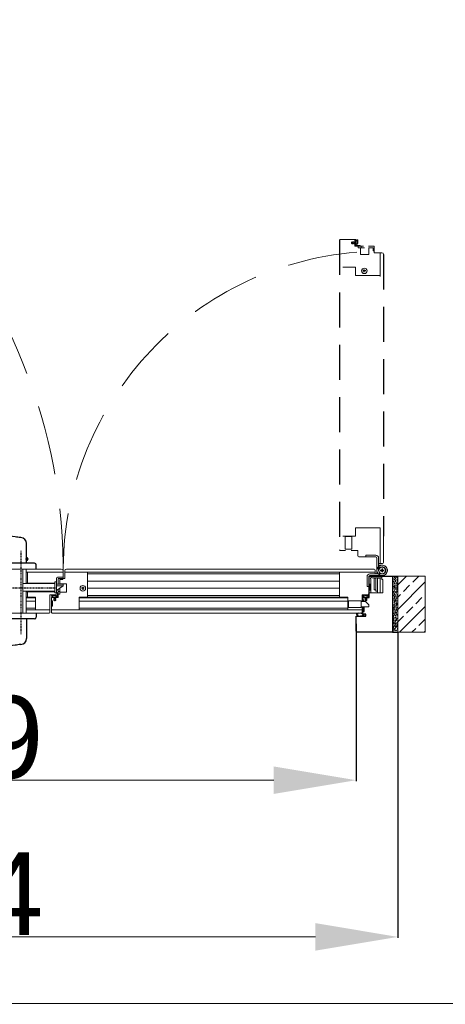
# Model space of a CAD drawing. Header units: millimetres. Extents: x 23192 to 149900, y -396339 to -79279.
# Tile 10 of 136: x 67990 to 68067, y -237910 to -237730. Entities that reach past the tile are written whole.
import ezdxf

# ---------------------------------------------------------------- set-up
doc = ezdxf.new("R2010")
doc.units = ezdxf.units.MM
for name, pattern in [('CENTER', [0.6, 0.375, -0.075, 0.075, -0.075]), ('DASHDOT', [25.4, 12.7, -6.35, 0, -6.35]), ('DASHED', [19.05, 12.7, -6.35]), ('HIDDENX2', [19.05, 12.7, -6.35])]:
    doc.linetypes.add(name, pattern=pattern)
doc.layers.get('0').update_dxf_attribs({"lineweight": 0})
for name, color, linetype, lineweight in [('! Ślusarka opisy', 2, 'Continuous', 15), ('0_LEGENDA', 7, 'Continuous', 13), ('Drzwi - hatch', 8, 'Continuous', 5), ('Drzwi KRAWĘDZIE', 7, 'Continuous', 20), ('Drzwi Kreskowanie', 252, 'Continuous', 5)]:
    doc.layers.add(name, color=color, linetype=linetype, lineweight=lineweight)
for name, color, linetype in [('Drzwi - klamki', 150, 'Continuous'), ('Drzwi PRZER-DUŻA', 240, 'DASHED'), ('GRUBA', 4, 'Continuous'), ('GRUBA-2', 210, 'Continuous'), ('OSIE-DUŻE', 40, 'CENTER'), ('POMOCN-2', 13, 'Continuous'), ('SYMETRIA-DASHDOT', 6, 'DASHDOT')]:
    doc.layers.add(name, color=color, linetype=linetype)
doc.styles.add('AT_ARIAL', font='arial.ttf')
doc.dimstyles.new('Renata_ślusarka', dxfattribs={"dimtxt": 50, "dimasz": 50, "dimexe": 0.18, "dimexo": 0.0625, "dimgap": 0.09, "dimtad": 1, "dimdec": 0, "dimzin": 0, "dimdsep": 46, "dimtxsty": 'AT_ARIAL', "dimcen": 0.09, "dimclrd": 7, "dimclre": 7, "dimclrt": 7, "dimadec": 0, "dimazin": 0, "dimtfac": 1, "dimtdec": 0, "dimtofl": 0, "dimtmove": 0, "dimatfit": 3, "dimfxl": 1, "dimtolj": 1, "dimtzin": 0, "dimlwd": -1, "dimarcsym": 0})

# ---------------------------------------------------------------- blocks, each defined once
blk = doc.blocks.new('*D141')
at = {"color": 7, "linetype": 'ByBlock', "lineweight": -2, "transparency": 16777216}
for p, q in [((67902.32, -237840.32), (67902.32, -237868.97)), ((68051.13, -237840.32), (68051.13, -237868.97))]:
    blk.add_line(p, q, dxfattribs=at)
at = {"color": 7, "transparency": 16777216}
blk.add_line((67917.32, -237868.79), (68036.13, -237868.79), dxfattribs=at)
at = {"color": 7, "linetype": 'ByBlock', "transparency": 16777216}
for points in [[(67917.32, -237866.29), (67917.32, -237871.29), (67902.32, -237868.79)], [(68036.13, -237866.29), (68036.13, -237871.29), (68051.13, -237868.79)]]:
    blk.add_solid(points, dxfattribs=at)
at = {"layer": 'DEFPOINTS', "color": 0, "linetype": 'ByBlock', "transparency": 16777216}
for p in [(67902.32, -237840.26), (68051.13, -237840.26), (68051.13, -237868.79)]:
    blk.add_point(p, dxfattribs=at)
at = {"color": 7, "linetype": 'ByBlock', "transparency": 16777216, "insert": (67976.72, -237861.04), "char_height": 15, "attachment_point": 5, "style": 'AT_ARIAL'}
blk.add_mtext('\\A1;149', dxfattribs=at)
blk = doc.blocks.new('*D142')
at = {"color": 7, "linetype": 'ByBlock', "lineweight": -2, "transparency": 16777216}
for p, q in [((67894.72, -237841.93), (67894.72, -237897.48)), ((68058.73, -237841.93), (68058.73, -237897.48))]:
    blk.add_line(p, q, dxfattribs=at)
at = {"color": 7, "transparency": 16777216}
blk.add_line((67909.72, -237897.3), (68043.73, -237897.3), dxfattribs=at)
at = {"color": 7, "linetype": 'ByBlock', "transparency": 16777216}
for points in [[(67909.72, -237894.8), (67909.72, -237899.8), (67894.72, -237897.3)], [(68043.73, -237894.8), (68043.73, -237899.8), (68058.73, -237897.3)]]:
    blk.add_solid(points, dxfattribs=at)
at = {"layer": 'DEFPOINTS', "color": 0, "linetype": 'ByBlock', "transparency": 16777216}
for p in [(67894.72, -237841.87), (68058.73, -237841.87), (68058.73, -237897.3)]:
    blk.add_point(p, dxfattribs=at)
at = {"color": 7, "linetype": 'ByBlock', "transparency": 16777216, "insert": (67976.72, -237889.55), "char_height": 15, "attachment_point": 5, "style": 'AT_ARIAL'}
blk.add_mtext('\\A1;164', dxfattribs=at)

msp = doc.modelspace()

# ---------------------------------------------------------------- hatches: boundary and pattern name
at = {"layer": 'Drzwi - hatch'}
h = msp.add_hatch(dxfattribs=at)
h.set_pattern_fill('AR-CONC', color=256, scale=0.003, angle=180)
h.set_pattern_definition([(230, (66789.098, -233556.17943), (-0.546554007, 0.047817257), [0.05715, -0.62865]), (175, (66789.098, -233556.1794), (0.105730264, -0.573170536), [0.04572, -0.50292175]), (280.451445, (66789.05245, -233556.17544), (-0.44082374, -0.525353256), [0.048570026, -0.534270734]), (226.1842, (66789.098, -233556.3318), (-0.81323712, 0.12612698), [0.085725, -0.942975]), (276.635558, (66789.0302, -233556.3213), (-0.7122124, -0.74227837), [0.07285507, -0.80140682]), (171.184151, (66789.098, -233556.3318), (-0.7122124, -0.74227837), [0.0685799, -0.7543792]), (201, (66789.0218, -233556.29373), (-0.454843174, 0.306795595), [0.05715, -0.62865]), (146, (66789.0218, -233556.2937), (-0.185406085, -0.5525639), [0.04572, -0.50292]), (251.451445, (66788.9839, -233556.26816), (-0.64024926, -0.245768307), [0.048570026, -0.53426981]), (217.5, (66789.098, -233556.17943), (-0.00926581, -0.253665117), [0, -0.496824, 0, -0.51054, 0, -0.504825]), (187.5, (66789.098, -233556.17943), (-0.200458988, -0.300541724), [0, -0.291084, 0, -0.485394, 0, -0.192405]), (147.5, (66789.26792, -233556.17943), (-0.4067717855, 0.017186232), [0, -0.1905, 0, -0.59436, 0, -0.78867]), (137.5, (66789.34412, -233556.17943), (-0.444387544, -0.076279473), [0, -0.24765, 0, -0.394716, 0, -0.56007])])
h.paths.add_polyline_path([(68058.726, -237841.67), (68057.726, -237841.67), (68057.726, -237831.67), (68058.726, -237831.67)])
h = msp.add_hatch(dxfattribs=at)
h.set_pattern_fill('ANSI33', color=256, scale=0.5, angle=180)
h.set_pattern_definition([(225, (67793.1454, -233815.2176), (2.245064, -2.245064), []), (225, (67790.9003, -233815.2176), (2.245064, -2.245064), [1.5875, -0.79375])])
h.paths.add_polyline_path([(68063.726, -237841.87), (68063.726, -237831.67), (68058.726, -237831.67), (68058.726, -237841.87)])
at = {"layer": 'Drzwi Kreskowanie'}
h = msp.add_hatch(dxfattribs=at)
h.set_pattern_fill('ANSI37', color=256, scale=0.05, angle=450, style=0)
h.set_pattern_definition([(225, (67368.32649, -231833.60671), (-0.1122532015, 0.1122532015), []), (135, (67368.32649, -231833.60671), (0.1122532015, 0.1122532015), [])])
h.paths.add_polyline_path([(68053.576, -237834.17), (68053.776, -237834.17), (68053.776, -237833.17), (68053.576, -237833.17)])
h = msp.add_hatch(dxfattribs=at)
h.set_pattern_fill('ANSI37', color=256, scale=0.05, angle=450, style=0)
h.set_pattern_definition([(225, (67322.54722, -231836.58671), (-0.1122532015, 0.1122532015), []), (135, (67322.54722, -231836.58671), (0.1122532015, 0.1122532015), [])])
h.paths.add_polyline_path([(67995.676, -237837.15), (67995.876, -237837.15), (67995.876, -237836.15), (67995.676, -237836.15)])
h = msp.add_hatch(dxfattribs=at)
h.set_pattern_fill('ANSI37', color=256, scale=0.05, angle=450, style=0)
h.set_pattern_definition([(135, (65947.61035, -233816.14942), (-0.1122532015, -0.1122532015), []), (225, (65947.61035, -233816.14942), (0.1122532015, -0.1122532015), [])])
h.paths.add_polyline_path([(68052.381, -237838.07), (68052.581, -237838.07), (68052.581, -237837.269), (68052.531, -237837.269), (68052.531, -237837.569), (68052.381, -237837.569)])

# ---------------------------------------------------------------- linework, layer by layer
at = {"layer": '! Ślusarka opisy', "linetype": 'HIDDENX2'}
for centre, radius, start, end in [((67897.571, -237830.62), 100.23, 359.1709, 88.57306), ((68055.876, -237830.62), 58.075, 94.53231, 180.93925)]:
    msp.add_arc(centre, radius, start, end, dxfattribs=at)
for p, q in [((68048.226, -237770.42), (68050.826, -237770.42)), ((68050.926, -237771.62), (68050.926, -237770.42)), ((68050.926, -237771.62), (68052.445, -237771.62)), ((68053.38, -237771.62), (68054.426, -237771.62)), ((68054.426, -237772.82), (68054.426, -237771.82)), ((68054.426, -237772.47), (68054.426, -237772.82)), ((68054.426, -237772.82), (68055.806, -237772.82)), ((68054.426, -237772.82), (68055.806, -237772.82)), ((68055.526, -237772.82), (68055.526, -237777.17)), ((67899.141, -237830.37), (67992.771, -237830.37)), ((67997.451, -237830.37), (67992.771, -237830.37)), ((67997.771, -237831.87), (67997.771, -237830.69)), ((67998.076, -237832.07), (67998.076, -237830.69)), ((67998.076, -237832.07), (67998.076, -237830.69)), ((67998.076, -237830.97), (68002.426, -237830.97)), ((68054.626, -237830.97), (67998.076, -237830.97)), ((67998.396, -237830.37), (68049.626, -237830.37)), ((67996.571, -237834.75), (67996.571, -237832.07)), ((67996.771, -237831.87), (67997.771, -237831.87)), ((67996.876, -237833.116), (67996.876, -237832.07)), ((67998.076, -237832.07), (67997.076, -237832.07)), ((67997.726, -237832.07), (67998.076, -237832.07)), ((67995.371, -237838.27), (67995.371, -237835.07)), ((67995.371, -237835.07), (67996.251, -237835.07)), ((67996.876, -237835.57), (67996.876, -237834.051)), ((67991.071, -237835.469), (67991.271, -237835.469)), ((67991.071, -237835.619), (67992.771, -237835.619)), ((67991.071, -237836.22), (67992.771, -237836.22)), ((67996.876, -237835.57), (67995.676, -237835.57)), ((67995.676, -237838.27), (67995.676, -237835.67)), ((67901.319, -237838.37), (67992.771, -237838.37)), ((67991.071, -237837.47), (67992.771, -237837.47)), ((67992.771, -237838.37), (67995.271, -237838.37)), ((67995.676, -237837.77), (68052.226, -237837.77)), ((67995.776, -237838.37), (68052.126, -237838.37))]:
    msp.add_line(p, q)
at = {"ltscale": 0.2}
for p, q in [((68002.226, -237835.17), (68048.126, -237835.169)), ((68002.226, -237835.469), (68048.626, -237835.469))]:
    msp.add_line(p, q, dxfattribs=at)
for points in [[(68055.526, -237775.47), (68055.526, -237775.47), (68055.526, -237776.97), (68051.026, -237776.97), (68051.026, -237775.47), (68048.726, -237775.47)], [(68055.526, -237829.37), (68055.526, -237822.87), (68051.026, -237822.87), (68051.026, -237824.37), (68048.726, -237824.37)], [(67992.771, -237830.97), (67992.771, -237830.97), (67991.271, -237830.97), (67991.271, -237832.915)], [(68000.726, -237830.97), (68000.726, -237830.97), (68002.226, -237830.97), (68002.226, -237835.469), (68000.726, -237835.469), (68000.726, -237837.77)], [(68054.626, -237830.97), (68048.126, -237830.97), (68048.126, -237835.469), (68049.626, -237835.469), (68049.626, -237837.77)], [(67991.271, -237834.515), (67991.271, -237835.469), (67992.771, -237835.469), (67992.771, -237837.77)]]:
    msp.add_lwpolyline(points)
for points in [[(68055.226, -237829.37), (68055.806, -237829.37, 0.4142136), (68056.126, -237829.05), (68056.126, -237824.37)], [(68048.126, -237826.87, 0.4142136), (68048.226, -237826.97), (68049.227, -237826.97)], [(68050.227, -237826.97), (68051.426, -237826.97), (68051.426, -237827.85, 0.4142136), (68051.746, -237828.17), (68052.926, -237828.17)], [(68054.626, -237831.27), (68054.626, -237830.69, 0.4142136), (68054.306, -237830.37), (68049.626, -237830.37)], [(68052.226, -237836.269), (68052.226, -237835.07), (68053.106, -237835.07, 0.4142136), (68053.426, -237834.75), (68053.426, -237833.57)], [(68052.126, -237838.37, 0.4142136), (68052.226, -237838.27), (68052.226, -237837.269)]]:
    msp.add_lwpolyline(points, format="xyb")
msp.add_lwpolyline([(68000.726, -237835.62), (68049.626, -237835.619)], dxfattribs=at)
for centre in [(68052.626, -237776.12), (68001.376, -237833.87)]:
    msp.add_circle(centre, 0.5)
for centre, radius, start, end in [((68048.226, -237770.52), 0.1, 90, 179.99979), ((68055.806, -237773.14), 0.32, 0, 90), ((67997.451, -237830.69), 0.32, 0, 90), ((67998.396, -237830.69), 0.32, 90, 180), ((67996.771, -237832.07), 0.2, 90, 180), ((67996.251, -237834.75), 0.32, 270, 0), ((67995.271, -237838.27), 0.1, 270, 0), ((67995.776, -237838.27), 0.1, 180, 269.99979)]:
    msp.add_arc(centre, radius, start, end)
at = {"layer": '0_LEGENDA', "color": 7, "linetype": 'ByBlock', "ltscale": 5}
msp.add_line((66326.915, -237909.226), (69282.662, -237909.565), dxfattribs=at)
at = {"layer": 'Drzwi - klamki', "ltscale": 0.2}
for p, q in [((67991.121, -237829.31), (67991.121, -237825.71)), ((67992.571, -237829.31), (67987.571, -237829.31)), ((67991.321, -237828.31), (67991.121, -237828.31)), ((67991.321, -237828.81), (67991.121, -237828.81)), ((67991.321, -237828.81), (67991.321, -237828.31)), ((67992.871, -237830.37), (67992.871, -237829.61)), ((67992.871, -237838.37), (67992.871, -237839.13)), ((67992.571, -237839.43), (67987.571, -237839.43)), ((67991.121, -237839.43), (67991.121, -237843.03))]:
    msp.add_line(p, q, dxfattribs=at)
for centre, radius, start, end in [((67990.071, -237825.71), 1.05, 0, 90), ((67992.571, -237829.61), 0.3, 0, 90), ((67992.571, -237839.13), 0.3, 270, 0), ((67990.071, -237843.03), 1.05, 270, 0)]:
    msp.add_arc(centre, radius, start, end, dxfattribs=at)
for points in [[(67990.071, -237824.66), (67989.021, -237824.51), (67985.471, -237824.21), (67981.921, -237824.027), (67979.421, -237824.36)], [(67990.071, -237844.08), (67989.021, -237844.23), (67985.471, -237844.53), (67981.921, -237844.712), (67979.421, -237844.38)]]:
    msp.add_spline(points, degree=3, dxfattribs=at)
at = {"layer": 'Drzwi KRAWĘDZIE'}
for p, q in [((68050.386, -237770.863), (68050.317, -237770.976)), ((68050.49, -237770.858), (68050.396, -237770.858)), ((68050.438, -237770.929), (68050.498, -237770.876)), ((68050.595, -237770.92), (68050.438, -237770.929)), ((68050.661, -237770.862), (68050.595, -237770.92)), ((68050.727, -237770.859), (68050.668, -237770.859)), ((68050.688, -237770.937), (68050.735, -237770.877)), ((68050.926, -237770.937), (68050.688, -237770.937)), ((68050.926, -237770.937), (68050.926, -237770.474)), ((68051.025, -237770.42), (68050.98, -237770.42)), ((68051.025, -237771.421), (68051.025, -237770.531)), ((68051.109, -237770.616), (68051.045, -237770.525)), ((68051.136, -237770.559), (68051.073, -237770.447)), ((68051.36, -237770.425), (68051.21, -237770.572)), ((68051.356, -237770.52), (68051.25, -237770.623)), ((68051.286, -237771.011), (68051.286, -237770.81)), ((68051.304, -237770.792), (68051.328, -237770.792)), ((68051.334, -237771.006), (68051.334, -237770.856)), ((68051.35, -237770.85), (68051.35, -237770.85)), ((68051.356, -237770.774), (68051.356, -237770.52)), ((68051.356, -237770.856), (68051.356, -237771.106)), ((68051.397, -237770.416), (68051.38, -237770.416)), ((68051.426, -237771.106), (68051.426, -237770.445)), ((68051.426, -237771.106), (68051.426, -237770.445)), ((68050.315, -237771.049), (68050.315, -237770.982)), ((68050.317, -237771.055), (68050.399, -237771.175)), ((68050.511, -237771.179), (68050.408, -237771.179)), ((68050.517, -237771.163), (68050.438, -237771.086)), ((68050.438, -237771.086), (68050.586, -237771.092)), ((68050.586, -237771.092), (68050.656, -237771.176)), ((68050.75, -237771.18), (68050.664, -237771.18)), ((68050.758, -237771.161), (68050.688, -237771.095)), ((68050.688, -237771.095), (68050.926, -237771.095)), ((68050.926, -237771.489), (68050.926, -237771.095)), ((68050.926, -237771.18), (68050.926, -237771.489)), ((68050.965, -237771.532), (68051.806, -237771.62)), ((68051.045, -237771.443), (68051.26, -237771.465)), ((68051.18, -237771.212), (68051.18, -237771.219)), ((68051.182, -237771.203), (68051.276, -237771.041)), ((68051.277, -237771.324), (68051.185, -237771.232)), ((68051.248, -237771.19), (68051.264, -237771.153)), ((68051.335, -237771.303), (68051.254, -237771.222)), ((68051.264, -237771.153), (68051.306, -237771.065)), ((68051.284, -237771.444), (68051.284, -237771.34)), ((68051.306, -237771.065), (68051.328, -237771.027)), ((68051.335, -237771.303), (68051.335, -237771.414)), ((68051.817, -237771.52), (68051.366, -237771.45)), ((68051.391, -237771.141), (68051.391, -237771.141)), ((68051.526, -237771.615), (68051.526, -237771.915)), ((68052.655, -237771.915), (68051.526, -237771.915)), ((68051.526, -237771.915), (68052.591, -237771.915)), ((68051.854, -237771.563), (68051.854, -237771.577)), ((68051.926, -237771.915), (68051.926, -237773.115)), ((68052.026, -237771.62), (68052.026, -237771.915)), ((68054.246, -237771.915), (68053.38, -237771.915)), ((68053.425, -237771.915), (68053.425, -237773.115)), ((68053.425, -237773.115), (68051.926, -237773.115)), ((68049.117, -237824.47), (68050.337, -237824.47)), ((68052.926, -237827.87), (68052.926, -237828.17)), ((68052.926, -237827.87), (68054.726, -237827.87)), ((68052.926, -237828.17), (68054.726, -237828.17)), ((68054.926, -237830.62), (68054.926, -237828.37)), ((68055.226, -237830.62), (68055.226, -237828.37)), ((68055.876, -237829.67), (68055.226, -237829.67)), ((68055.312, -237829.97), (68055.226, -237829.97)), ((68055.276, -237829.883), (68055.399, -237830.179)), ((67990.471, -237838.37), (67990.471, -237830.37)), ((67991.071, -237830.37), (67991.071, -237832.915)), ((67997.771, -237830.97), (67991.071, -237830.97)), ((68002.226, -237831.27), (68048.126, -237831.27)), ((68053.126, -237833.57), (68053.126, -237831.77)), ((68053.426, -237833.57), (68053.426, -237831.77)), ((68055.876, -237831.27), (68053.626, -237831.27)), ((68055.876, -237831.57), (68053.626, -237831.57)), ((68054.926, -237830.62), (68054.926, -237831.27)), ((68055.14, -237831.219), (68055.435, -237831.097)), ((68055.226, -237831.184), (68055.226, -237831.27)), ((68055.626, -237830.57), (68055.79, -237830.57)), ((68055.626, -237830.67), (68055.626, -237830.57)), ((68055.626, -237830.57), (68055.79, -237830.57)), ((68055.626, -237830.67), (68055.626, -237830.57)), ((68055.79, -237830.67), (68055.626, -237830.67)), ((68055.79, -237830.67), (68055.626, -237830.67)), ((68055.826, -237830.533), (68055.826, -237830.37)), ((68055.826, -237830.37), (68055.926, -237830.37)), ((68055.826, -237830.37), (68055.926, -237830.37)), ((68055.826, -237830.533), (68055.826, -237830.37)), ((68055.826, -237830.87), (68055.826, -237830.706)), ((68055.826, -237830.87), (68055.826, -237830.706)), ((68055.926, -237830.87), (68055.826, -237830.87)), ((68055.926, -237830.87), (68055.826, -237830.87)), ((68055.826, -237831.67), (68055.826, -237832.27)), ((68055.926, -237830.37), (68055.926, -237830.533)), ((68055.926, -237830.37), (68055.926, -237830.533)), ((68055.926, -237830.706), (68055.926, -237830.87)), ((68055.926, -237830.706), (68055.926, -237830.87)), ((68055.963, -237830.57), (68056.126, -237830.57)), ((68055.963, -237830.57), (68056.126, -237830.57)), ((68056.126, -237830.67), (68055.963, -237830.67)), ((68056.126, -237830.67), (68055.963, -237830.67)), ((68056.126, -237830.57), (68056.126, -237830.67)), ((68056.126, -237830.57), (68056.126, -237830.67)), ((67990.471, -237832.995), (67996.275, -237832.995)), ((67991.071, -237832.915), (67996.275, -237832.915)), ((67996.275, -237834.7), (67996.275, -237832.7)), ((67996.571, -237832.7), (67996.275, -237832.7)), ((67996.571, -237834.7), (67996.571, -237832.7)), ((67996.571, -237834.67), (67996.571, -237832.72)), ((67996.573, -237833.116), (67997.771, -237833.116)), ((67996.573, -237833.416), (67997.771, -237833.416)), ((67996.573, -237834.266), (67997.771, -237833.416)), ((67997.171, -237832.25), (67997.171, -237833.116)), ((67997.171, -237833.071), (67998.371, -237833.071)), ((67997.771, -237833.116), (67997.771, -237833.416)), ((67998.371, -237833.071), (67998.371, -237834.57)), ((68002.226, -237832.57), (68048.126, -237832.57)), ((68053.126, -237833.57), (68053.426, -237833.57)), ((68053.826, -237834.67), (68053.826, -237832.166)), ((68055.826, -237831.97), (68054.023, -237831.97)), ((68054.426, -237832.046), (68054.726, -237832.046)), ((68054.426, -237832.046), (68054.426, -237834.126)), ((68054.726, -237831.97), (68054.726, -237834.37)), ((68055.026, -237831.97), (68055.026, -237834.37)), ((68055.026, -237832.046), (68055.026, -237834.67)), ((68055.026, -237832.046), (68055.526, -237832.046)), ((68055.526, -237832.046), (68055.526, -237834.67)), ((68055.826, -237832.27), (68055.976, -237832.27)), ((68055.976, -237832.27), (68055.976, -237834.67)), ((67990.471, -237834.395), (67996.275, -237834.395)), ((67991.071, -237834.515), (67996.275, -237834.515)), ((67991.071, -237834.515), (67991.071, -237838.37)), ((67995.673, -237835.098), (67995.673, -237835.115)), ((67995.682, -237835.136), (67995.828, -237835.286)), ((67996.363, -237835.07), (67995.702, -237835.07)), ((67996.363, -237835.07), (67995.702, -237835.07)), ((67995.816, -237835.36), (67995.704, -237835.423)), ((67995.777, -237835.14), (67995.879, -237835.246)), ((67996.031, -237835.14), (67995.777, -237835.14)), ((67995.872, -237835.387), (67995.782, -237835.451)), ((67996.049, -237835.192), (67996.049, -237835.168)), ((67996.268, -237835.21), (67996.067, -237835.21)), ((67996.107, -237835.146), (67996.107, -237835.146)), ((67996.113, -237835.14), (67996.363, -237835.14)), ((67996.262, -237835.162), (67996.113, -237835.162)), ((67996.571, -237834.7), (67996.275, -237834.7)), ((67996.322, -237835.19), (67996.284, -237835.168)), ((67996.459, -237835.314), (67996.297, -237835.22)), ((67996.409, -237835.232), (67996.322, -237835.19)), ((67996.398, -237835.105), (67996.398, -237835.105)), ((67996.447, -237835.248), (67996.409, -237835.232)), ((67996.468, -237835.316), (67996.476, -237835.316)), ((67996.56, -237835.161), (67996.478, -237835.242)), ((67996.58, -237835.219), (67996.488, -237835.311)), ((67996.56, -237835.161), (67996.671, -237835.161)), ((67996.7, -237835.212), (67996.596, -237835.211)), ((67996.7, -237835.451), (67996.722, -237835.236)), ((67996.777, -237834.679), (67996.707, -237835.13)), ((67996.789, -237835.531), (67996.876, -237834.69)), ((67996.82, -237834.642), (67996.833, -237834.642)), ((67996.871, -237834.97), (67997.171, -237834.97)), ((67996.876, -237834.47), (67997.171, -237834.47)), ((67997.171, -237833.841), (67997.171, -237834.97)), ((67997.171, -237834.97), (67997.171, -237833.904)), ((67997.171, -237834.57), (67998.371, -237834.57)), ((68002.226, -237833.87), (68048.126, -237833.87)), ((68052.328, -237835.098), (68052.328, -237835.115)), ((68052.337, -237835.136), (68052.483, -237835.286)), ((68053.017, -237835.07), (68052.357, -237835.07)), ((68052.471, -237835.36), (68052.358, -237835.423)), ((68052.432, -237835.14), (68052.534, -237835.246)), ((68052.685, -237835.14), (68052.432, -237835.14)), ((68052.527, -237835.387), (68052.436, -237835.451)), ((68052.703, -237835.192), (68052.703, -237835.168)), ((68052.923, -237835.21), (68052.722, -237835.21)), ((68052.762, -237835.146), (68052.762, -237835.146)), ((68052.768, -237835.14), (68053.017, -237835.14)), ((68052.917, -237835.162), (68052.768, -237835.162)), ((68052.977, -237835.19), (68052.939, -237835.168)), ((68053.114, -237835.314), (68052.952, -237835.22)), ((68053.064, -237835.232), (68052.977, -237835.19)), ((68053.052, -237835.105), (68053.052, -237835.105)), ((68053.101, -237835.248), (68053.064, -237835.232)), ((68053.123, -237835.316), (68053.13, -237835.316)), ((68053.214, -237835.161), (68053.133, -237835.242)), ((68053.235, -237835.219), (68053.143, -237835.311)), ((68053.214, -237835.161), (68053.326, -237835.161)), ((68053.355, -237835.212), (68053.251, -237835.211)), ((68053.354, -237835.451), (68053.377, -237835.236)), ((68053.431, -237834.679), (68053.361, -237835.13)), ((68053.443, -237835.531), (68053.531, -237834.69)), ((68053.474, -237834.642), (68053.488, -237834.642)), ((68055.976, -237834.67), (68053.526, -237834.67)), ((68054.426, -237834.126), (68054.726, -237834.126)), ((68054.726, -237834.37), (68055.026, -237834.37)), ((68055.026, -237834.67), (68055.526, -237834.67)), ((67995.676, -237835.47), (67995.676, -237835.515)), ((67996.194, -237835.57), (67995.73, -237835.57)), ((67996.678, -237835.471), (67995.788, -237835.471)), ((67996.115, -237836.006), (67996.115, -237836.1)), ((67996.116, -237835.769), (67996.116, -237835.828)), ((67996.118, -237835.835), (67996.177, -237835.901)), ((67996.12, -237836.109), (67996.233, -237836.179)), ((67996.185, -237836.058), (67996.133, -237835.998)), ((67996.194, -237835.808), (67996.134, -237835.761)), ((67996.177, -237835.901), (67996.185, -237836.058)), ((67996.194, -237835.57), (67996.194, -237835.808)), ((67996.305, -237836.18), (67996.239, -237836.18)), ((67996.311, -237836.178), (67996.431, -237836.097)), ((67996.343, -237836.058), (67996.348, -237835.91)), ((67996.419, -237835.979), (67996.343, -237836.058)), ((67996.348, -237835.91), (67996.433, -237835.84)), ((67996.351, -237835.808), (67996.351, -237835.57)), ((67996.746, -237835.57), (67996.351, -237835.57)), ((67996.417, -237835.738), (67996.351, -237835.808)), ((67996.436, -237835.57), (67996.746, -237835.57)), ((67996.436, -237835.745), (67996.436, -237835.832)), ((67996.436, -237835.985), (67996.436, -237836.088)), ((68049.626, -237836.22), (68000.726, -237836.22)), ((68049.726, -237837.379), (68049.726, -237836.159)), ((68052.331, -237835.47), (68052.331, -237835.515)), ((68052.331, -237836.269), (68052.331, -237835.969)), ((68052.331, -237835.969), (68052.531, -237835.969)), ((68052.331, -237836.169), (68052.531, -237836.169)), ((68052.849, -237835.57), (68052.385, -237835.57)), ((68053.333, -237835.471), (68052.443, -237835.471)), ((68052.531, -237836.269), (68052.531, -237835.969)), ((68052.77, -237835.769), (68052.77, -237835.828)), ((68052.77, -237836.006), (68052.77, -237836.1)), ((68052.773, -237835.835), (68052.831, -237835.901)), ((68052.775, -237836.109), (68052.888, -237836.179)), ((68052.849, -237835.808), (68052.788, -237835.761)), ((68052.84, -237836.058), (68052.788, -237835.998)), ((68052.831, -237835.901), (68052.84, -237836.058)), ((68052.849, -237835.57), (68052.849, -237835.808)), ((68052.96, -237836.18), (68052.893, -237836.18)), ((68052.966, -237836.178), (68053.086, -237836.097)), ((68052.997, -237836.058), (68053.003, -237835.91)), ((68053.074, -237835.979), (68052.997, -237836.058)), ((68053.003, -237835.91), (68053.087, -237835.84)), ((68053.006, -237835.808), (68053.006, -237835.57)), ((68053.4, -237835.57), (68053.006, -237835.57)), ((68053.072, -237835.738), (68053.006, -237835.808)), ((68053.091, -237835.57), (68053.4, -237835.57)), ((68053.091, -237835.745), (68053.091, -237835.832)), ((68053.091, -237835.985), (68053.091, -237836.088)), ((67991.071, -237837.77), (67995.371, -237837.77)), ((68049.626, -237837.47), (68000.726, -237837.47)), ((68051.226, -237838.56), (68051.226, -237838.37)), ((68051.409, -237838.737), (68051.226, -237838.56)), ((68051.226, -237838.97), (68051.409, -237838.737)), ((68052.926, -237838.97), (68051.226, -237838.97)), ((68051.242, -237838.37), (68051.272, -237838.501)), ((68051.477, -237838.731), (68051.282, -237838.554)), ((68051.329, -237838.92), (68051.477, -237838.731)), ((68051.702, -237838.92), (68051.329, -237838.92)), ((68051.702, -237838.92), (68051.329, -237838.92)), ((68052.487, -237838.78), (68051.702, -237838.92)), ((68052.487, -237838.78), (68051.702, -237838.92)), ((68052.539, -237838.821), (68051.987, -237838.92)), ((68052.539, -237838.821), (68051.987, -237838.92)), ((68052.531, -237838.92), (68051.987, -237838.92)), ((68052.531, -237838.92), (68051.987, -237838.92)), ((68052.354, -237838.62), (68052.295, -237838.608)), ((68052.331, -237837.269), (68052.331, -237837.569)), ((68052.331, -237837.369), (68052.531, -237837.369)), ((68052.331, -237837.569), (68052.531, -237837.569)), ((68052.487, -237838.78), (68052.354, -237838.62)), ((68052.544, -237838.77), (68052.378, -237838.57)), ((68052.531, -237837.269), (68052.531, -237837.569)), ((68052.539, -237838.821), (68052.531, -237838.92)), ((68052.539, -237838.821), (68052.531, -237838.92)), ((68052.561, -237838.57), (68052.544, -237838.77)), ((68052.611, -237838.574), (68052.581, -237838.92)), ((68052.876, -237838.92), (68052.581, -237838.92)), ((68052.876, -237838.92), (68052.581, -237838.92)), ((68052.876, -237838.57), (68052.876, -237838.92))]:
    msp.add_line(p, q, dxfattribs=at)
for points in [[(68053.976, -237771.62), (68054.426, -237771.62), (68054.426, -237772.47), (68054.246, -237772.47), (68054.246, -237771.915)], [(68053.826, -237834.67), (68053.526, -237834.67), (68053.526, -237831.67), (68055.826, -237831.67), (68055.826, -237831.97)], [(67996.876, -237832.52), (67996.876, -237832.07), (67997.726, -237832.07), (67997.726, -237832.25), (67997.171, -237832.25)], [(68052.381, -237837.569), (68052.381, -237838.07), (68052.581, -237838.07), (68052.581, -237837.269)]]:
    msp.add_lwpolyline(points, dxfattribs=at)
for points in [[(68050.337, -237824.47), (68050.337, -237826.77), (68049.117, -237826.77), (68049.117, -237824.47), (68049.217, -237824.37), (68050.237, -237824.37)], [(68063.726, -237831.67), (68058.726, -237831.67), (68058.726, -237841.87), (68063.726, -237841.87)], [(68053.776, -237833.17), (68053.576, -237833.17), (68053.576, -237834.17), (68053.776, -237834.17)], [(67995.876, -237836.15), (67995.676, -237836.15), (67995.676, -237837.15), (67995.876, -237837.15)], [(68049.726, -237836.159), (68052.026, -237836.159), (68052.026, -237837.379), (68049.726, -237837.379), (68049.626, -237837.279), (68049.626, -237836.259)], [(68052.026, -237836.269), (68052.826, -237836.269), (68053.426, -237836.869), (68053.426, -237837.269), (68052.026, -237837.269)]]:
    msp.add_lwpolyline(points, close=True, dxfattribs=at)
msp.add_circle((68055.876, -237830.62), 0.6, dxfattribs=at)
msp.add_circle((68055.876, -237830.62), 0.6, dxfattribs=at)
for centre, radius, start, end in [((68050.396, -237770.869), 0.0108, 90, 147.83568), ((68050.49, -237770.869), 0.0108, 317.87426, 90), ((68050.668, -237770.87), 0.0108, 90, 131.09359), ((68050.727, -237770.87), 0.0108, 317.3652, 90), ((68050.98, -237770.474), 0.0542, 90, 180), ((68051.025, -237770.474), 0.0542, 29.50127, 90), ((68051.036, -237770.531), 0.0108, 35.17592, 180), ((68051.182, -237770.571), 0.0858, 211.7271, 322.76557), ((68051.178, -237770.533), 0.0496, 211.7271, 322.76557), ((68051.304, -237770.81), 0.0181, 90, 180), ((68051.329, -237770.763), 0.029, 267.58601, 337.95898), ((68051.349, -237770.872), 0.0216, 87.29636, 134.37699), ((68051.35, -237770.856), 0.00614, 0, 90), ((68051.38, -237770.445), 0.0289, 90, 136.05357), ((68050.326, -237770.982), 0.0108, 147.83568, 180), ((68050.326, -237771.049), 0.0108, 180, 214.10849), ((68050.408, -237771.169), 0.0108, 214.10849, 270), ((68050.507, -237771.169), 0.0112, 289.68235, 32.81299), ((68050.664, -237771.169), 0.0108, 221.62168, 270), ((68050.75, -237771.169), 0.0108, 270, 47.40765), ((68050.97, -237771.489), 0.0434, 180, 264.06012), ((68051.047, -237771.421), 0.0217, 180, 264.06012), ((68051.198, -237771.212), 0.0181, 149.91702, 180), ((68051.198, -237771.219), 0.0181, 180, 224.98805), ((68051.275, -237771.201), 0.0289, 157.1749, 224.98805), ((68051.262, -237771.444), 0.0217, 264.06012, 359.80544), ((68051.255, -237771.343), 0.0294, 7.56548, 48.0692), ((68051.214, -237771.004), 0.0716, 329.187, 353.94587), ((68051.29, -237771.006), 0.0434, 329.91702, 0), ((68051.371, -237771.414), 0.0361, 180, 261.18957), ((68051.391, -237771.106), 0.0351, 180, 270), ((68051.391, -237771.106), 0.0351, 270, 0), ((68051.811, -237771.577), 0.0434, 264.06012, 0), ((68051.811, -237771.563), 0.0434, 0, 81.18957), ((68054.726, -237828.37), 0.5, 0, 90), ((68054.726, -237828.37), 0.2, 0, 90), ((68055.876, -237830.62), 0.95, 180, 129.15831), ((68055.876, -237830.62), 0.95, 180, 129.15831), ((68055.876, -237830.62), 0.95, 270, 219.15831), ((68055.876, -237830.62), 0.95, 270, 219.15831), ((68055.876, -237830.62), 0.65, 180, 137.29129), ((68055.876, -237830.62), 0.65, 270, 227.29129), ((68053.626, -237831.77), 0.5, 90, 180), ((68053.626, -237831.77), 0.2, 90, 180), ((68055.876, -237830.62), 0.1, 120, 150), ((68055.876, -237830.62), 0.1, 120, 150), ((68055.876, -237830.62), 0.1, 210, 240), ((68055.876, -237830.62), 0.1, 210, 240), ((68055.876, -237830.62), 0.1, 30, 60), ((68055.876, -237830.62), 0.1, 30, 60), ((68055.876, -237830.62), 0.1, 300, 330), ((68055.876, -237830.62), 0.1, 300, 330), ((68053.899, -237832.042), 0.144, 30.24838, 239.75162), ((67995.702, -237835.098), 0.0289, 90, 180), ((67995.702, -237835.115), 0.0289, 180, 226.05357), ((67995.73, -237835.47), 0.0542, 119.50127, 180), ((67995.79, -237835.317), 0.0496, 301.7271, 52.76557), ((67995.827, -237835.314), 0.0858, 301.7271, 52.76557), ((67996.02, -237835.167), 0.029, 357.58601, 67.95898), ((67996.067, -237835.192), 0.0181, 180, 270), ((67996.113, -237835.146), 0.00614, 90, 180), ((67996.128, -237835.147), 0.0216, 177.29636, 224.37699), ((67996.262, -237835.206), 0.0434, 59.91702, 90), ((67996.261, -237835.281), 0.0716, 59.187, 83.94587), ((67996.363, -237835.105), 0.0351, 0, 90), ((67996.363, -237835.105), 0.0351, 270, 0), ((67996.458, -237835.221), 0.0289, 247.1749, 314.98805), ((67996.468, -237835.298), 0.0181, 239.91702, 270), ((67996.476, -237835.298), 0.0181, 270, 314.98805), ((67996.6, -237835.241), 0.0294, 97.56548, 138.0692), ((67996.671, -237835.125), 0.0361, 270, 351.18957), ((67996.7, -237835.234), 0.0217, 354.06012, 89.80544), ((67996.82, -237834.685), 0.0434, 90, 171.18957), ((67996.833, -237834.685), 0.0434, 354.06012, 90), ((68052.357, -237835.098), 0.0289, 90, 180), ((68052.357, -237835.115), 0.0289, 180, 226.05357), ((68052.385, -237835.47), 0.0542, 119.50127, 180), ((68052.445, -237835.317), 0.0496, 301.7271, 52.76557), ((68052.482, -237835.314), 0.0858, 301.7271, 52.76557), ((68052.675, -237835.167), 0.029, 357.58601, 67.95898), ((68052.722, -237835.192), 0.0181, 180, 270), ((68052.768, -237835.146), 0.00614, 90, 180), ((68052.783, -237835.147), 0.0216, 177.29636, 224.37699), ((68052.917, -237835.206), 0.0434, 59.91702, 90), ((68052.915, -237835.281), 0.0716, 59.187, 83.94587), ((68053.017, -237835.105), 0.0351, 0, 90), ((68053.017, -237835.105), 0.0351, 270, 0), ((68053.113, -237835.221), 0.0289, 247.1749, 314.98805), ((68053.123, -237835.298), 0.0181, 239.91702, 270), ((68053.13, -237835.298), 0.0181, 270, 314.98805), ((68053.255, -237835.241), 0.0294, 97.56548, 138.0692), ((68053.326, -237835.125), 0.0361, 270, 351.18957), ((68053.355, -237835.234), 0.0217, 354.06012, 89.80544), ((68053.474, -237834.685), 0.0434, 90, 171.18957), ((68053.488, -237834.685), 0.0434, 354.06012, 90), ((67995.73, -237835.515), 0.0542, 180, 270), ((67995.788, -237835.46), 0.0108, 125.17592, 270), ((67996.126, -237836.006), 0.0108, 47.87426, 180), ((67996.126, -237836.1), 0.0108, 180, 237.83568), ((67996.126, -237835.769), 0.0108, 47.3652, 180), ((67996.126, -237835.828), 0.0108, 180, 221.09359), ((67996.239, -237836.169), 0.0108, 237.83568, 270), ((67996.305, -237836.169), 0.0108, 270, 304.10849), ((67996.425, -237835.745), 0.0108, 0, 137.40765), ((67996.425, -237835.989), 0.0112, 19.68235, 122.81299), ((67996.425, -237836.088), 0.0108, 304.10849, 0), ((67996.425, -237835.832), 0.0108, 311.62168, 0), ((67996.678, -237835.449), 0.0217, 270, 354.06012), ((67996.746, -237835.526), 0.0434, 270, 354.06012), ((68052.385, -237835.515), 0.0542, 180, 270), ((68052.443, -237835.46), 0.0108, 125.17592, 270), ((68052.781, -237835.769), 0.0108, 47.3652, 180), ((68052.781, -237835.828), 0.0108, 180, 221.09359), ((68052.78, -237836.006), 0.0108, 47.87426, 180), ((68052.78, -237836.1), 0.0108, 180, 237.83568), ((68052.893, -237836.169), 0.0108, 237.83568, 270), ((68052.96, -237836.169), 0.0108, 270, 304.10849), ((68053.08, -237835.745), 0.0108, 0, 137.40765), ((68053.08, -237835.989), 0.0112, 19.68235, 122.81299), ((68053.08, -237836.088), 0.0108, 304.10849, 0), ((68053.08, -237835.832), 0.0108, 311.62168, 0), ((68053.333, -237835.449), 0.0217, 270, 354.06012), ((68053.4, -237835.526), 0.0434, 270, 354.06012), ((68051.732, -237839.154), 0.8, 101.00323, 125.15115), ((68051.759, -237839.131), 0.749, 44.28419, 129.57461), ((68051.821, -237839.098), 0.732, 46.28614, 84.99461)]:
    msp.add_arc(centre, radius, start, end, dxfattribs=at)
at = {"layer": 'Drzwi PRZER-DUŻA', "ltscale": 0.5}
for p, q in [((68048.126, -237770.52), (68048.126, -237826.87)), ((68056.126, -237773.14), (68056.126, -237824.37))]:
    msp.add_line(p, q, dxfattribs=at)
at = {"layer": 'GRUBA'}
msp.add_lwpolyline([(68052.331, -237836.269), (68052.331, -237835.57), (68053.526, -237835.57), (68053.526, -237834.168), (68053.526, -237834.168), (68053.526, -237834.17), (68053.776, -237834.17), (68053.776, -237833.17), (68053.526, -237833.17), (68053.526, -237832.17), (68053.526, -237832.17), (68053.526, -237831.67), (68057.726, -237831.67), (68057.726, -237841.87), (68051.446, -237841.87, -0.4142136), (68051.126, -237841.55), (68051.126, -237838.97), (68052.926, -237838.97), (68052.926, -237838.57), (68052.331, -237838.57), (68052.331, -237838.07), (68052.581, -237838.07), (68052.581, -237837.269)], format="xyb", dxfattribs=at)
at = {"layer": 'GRUBA-2'}
for p, q in [((68052.888, -237776.12), (68052.35, -237776.12)), ((68052.626, -237776.36), (68052.626, -237775.88)), ((68001.376, -237833.607), (68001.376, -237834.146)), ((68001.616, -237833.87), (68001.136, -237833.87))]:
    msp.add_line(p, q, dxfattribs=at)
at = {"layer": 'OSIE-DUŻE', "ltscale": 0.3}
for p, q in [((67990.071, -237827.07), (67990.071, -237842.24)), ((67991.472, -237828.56), (67990.948, -237828.56)), ((67996.571, -237833.87), (67986.961, -237833.87))]:
    msp.add_line(p, q, dxfattribs=at)
at = {"layer": 'POMOCN-2'}
for p, q in [((68057.726, -237831.67), (68058.726, -237831.67)), ((68057.726, -237841.87), (68058.726, -237841.87))]:
    msp.add_line(p, q, dxfattribs=at)
at = {"layer": 'SYMETRIA-DASHDOT'}
for p, q in [((68056.219, -237830.62), (68055.533, -237830.62)), ((68055.533, -237830.62), (68056.219, -237830.62)), ((68055.876, -237830.277), (68055.876, -237830.962)), ((68055.876, -237830.277), (68055.876, -237830.962))]:
    msp.add_line(p, q, dxfattribs=at)

# ---------------------------------------------------------------- dimensions: what is measured, and where the dimension line sits
at = {"linetype": 'ByBlock'}
for base, p1, p2, picture, middle in [((68051.126, -237868.789), (67902.321, -237840.26), (68051.126, -237840.26), '*D141', (67976.724, -237861.041)), ((68058.726, -237897.303), (67894.721, -237841.87), (68058.726, -237841.87), '*D142', (67976.724, -237889.555))]:
    dim = msp.add_linear_dim(base=base, p1=p1, p2=p2, dimstyle='Renata_ślusarka', override={"dimtxt": 15, "dimasz": 15}, dxfattribs=at)
    dim.commit()
    dim.dimension.update_dxf_attribs({"geometry": picture, "text_midpoint": middle})

doc.saveas('drawing.dxf')
